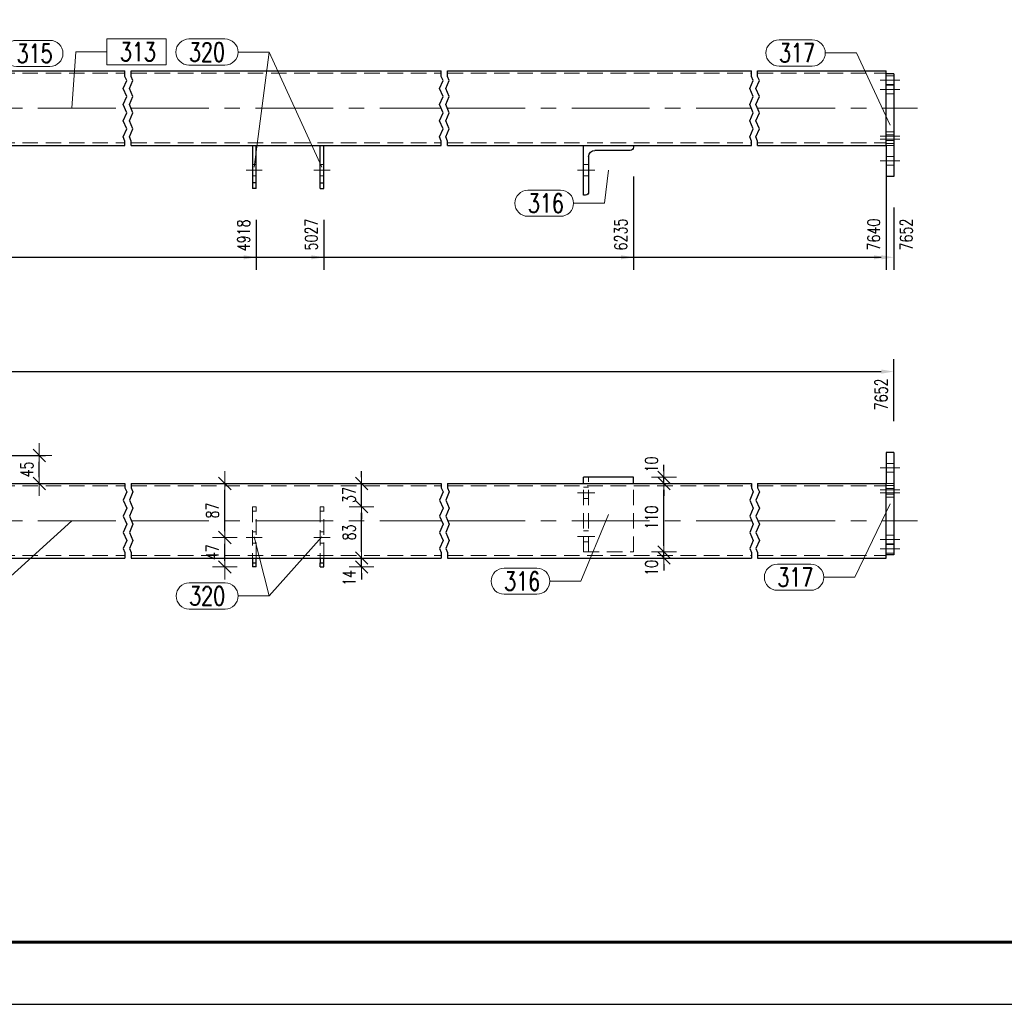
# Model space of a CAD drawing. Header units: millimetres. Extents: x -122 to 731, y 8645 to 9314.
# Tile 10 of 40: x 148 to 307, y 8645 to 8803. Entities that reach past the tile are written whole.
import ezdxf

# ---------------------------------------------------------------- set-up
doc = ezdxf.new("R2010")
doc.units = ezdxf.units.MM
doc.header["$LTSCALE"] = 10
doc.linetypes.add('HIDDEN', pattern=[0.375, 0.25, -0.125])
doc.linetypes.add('MITTE', pattern=[2, 1.25, -0.25, 0.25, -0.25])
doc.layers.get('Defpoints').update_dxf_attribs({"color": 1})
doc.layers.add('_FORMATKA', color=8, linetype='Continuous', plot=False)
for name, color, linetype, lineweight in [('_RAMKA', 7, 'Continuous', 35), ('PS_DIM', 4, 'Continuous', 13), ('PS_Hidden', 2, 'HIDDEN', 9), ('PS_Mid', 5, 'MITTE', 15), ('PS_Pos', 1, 'Continuous', 15), ('PS_Shape', 161, 'Continuous', 30), ('PS_SOLID', 7, 'Continuous', 30)]:
    doc.layers.add(name, color=color, linetype=linetype, lineweight=lineweight)
doc.styles.add('simplex', font='simplex.shx', dxfattribs={"width": 0.75})
doc.dimstyles.new('1_10_GŁ_DS1-LS10', dxfattribs={"dimtxt": 2, "dimasz": 2, "dimexe": 2, "dimexo": 5, "dimgap": 1, "dimtad": 1, "dimjust": 4, "dimdec": 0, "dimlfac": 10, "dimtxsty": 'simplex', "dimblk1": 'NONE', "dimsah": 1, "dimcen": 2, "dimclrd": 256, "dimclre": 256, "dimclrt": 3, "dimadec": 1, "dimazin": 0, "dimtfac": 1, "dimtdec": 0, "dimtmove": 2, "dimatfit": 3, "dimfxl": 1, "dimarcsym": 0})
doc.dimstyles.new('1_10_PRZ', dxfattribs={"dimtxt": 2, "dimasz": 1, "dimexe": 2, "dimexo": 5, "dimgap": 1, "dimtad": 1, "dimdec": 0, "dimlfac": 10, "dimtxsty": 'simplex', "dimblk": 'dimznak', "dimcen": 2, "dimse1": 1, "dimse2": 1, "dimclrt": 3, "dimadec": 1, "dimazin": 0, "dimtfac": 1, "dimtdec": 0, "dimtix": 1, "dimtmove": 2, "dimatfit": 3, "dimldrblk": 'dim-grot', "dimfxl": 1, "dimarcsym": 0})
doc.dimstyles.new('1_10_SC', dxfattribs={"dimtxt": 2, "dimasz": 1, "dimexe": 1, "dimexo": 1, "dimgap": 1, "dimtad": 1, "dimdec": 0, "dimlfac": 10, "dimtxsty": 'simplex', "dimblk": 'dimznak', "dimcen": 2, "dimclrd": 256, "dimclre": 256, "dimclrt": 3, "dimadec": 1, "dimazin": 0, "dimtfac": 1, "dimtdec": 0, "dimtix": 1, "dimtmove": 2, "dimatfit": 3, "dimldrblk": 'dim-grot', "dimfxl": 1, "dimarcsym": 0})

# ---------------------------------------------------------------- blocks, each defined once
blk = doc.blocks.new('*D246')
at = {"layer": 'Defpoints', "color": 0, "transparency": 16777216}
for p in [(25.45, 8782.9), (186.2, 8775.94), (186.2, 8764.9)]:
    blk.add_point(p, dxfattribs=at)
at = {"layer": 'PS_DIM', "lineweight": -2, "transparency": 16777216}
for p, q in [((25.45, 8777.9), (25.45, 8762.9)), ((186.2, 8770.94), (186.2, 8762.9)), ((25.45, 8764.9), (184.2, 8764.9))]:
    blk.add_line(p, q, dxfattribs=at)
at = {"layer": 'PS_DIM', "transparency": 16777216}
blk.add_solid([(184.2, 8765.23), (184.2, 8764.56), (186.2, 8764.9)], dxfattribs=at)
at = {"layer": 'PS_DIM', "color": 3, "transparency": 16777216, "insert": (184.18, 8768.42), "char_height": 2, "attachment_point": 5, "rotation": 90, "style": 'simplex'}
blk.add_mtext('4918', dxfattribs=at)
blk = doc.blocks.new('_None')
blk = doc.blocks.new('*D247')
at = {"layer": 'Defpoints', "color": 0, "transparency": 16777216}
for p in [(25.45, 8782.9), (197.1, 8775.94), (197.1, 8764.9)]:
    blk.add_point(p, dxfattribs=at)
at = {"layer": 'PS_DIM', "lineweight": -2, "transparency": 16777216}
for p, q in [((25.45, 8777.9), (25.45, 8762.9)), ((197.1, 8770.94), (197.1, 8762.9)), ((25.45, 8764.9), (195.1, 8764.9))]:
    blk.add_line(p, q, dxfattribs=at)
at = {"layer": 'PS_DIM', "transparency": 16777216}
blk.add_solid([(195.1, 8765.23), (195.1, 8764.56), (197.1, 8764.9)], dxfattribs=at)
at = {"layer": 'PS_DIM', "color": 3, "transparency": 16777216, "insert": (195.08, 8768.56), "char_height": 2, "attachment_point": 5, "rotation": 90, "style": 'simplex'}
blk.add_mtext('5027', dxfattribs=at)
blk = doc.blocks.new('*D248')
at = {"layer": 'Defpoints', "color": 0, "transparency": 16777216}
for p in [(25.45, 8782.9), (246.91, 8782.9), (246.91, 8764.9)]:
    blk.add_point(p, dxfattribs=at)
at = {"layer": 'PS_DIM', "lineweight": -2, "transparency": 16777216}
for p, q in [((25.45, 8777.9), (25.45, 8762.9)), ((246.91, 8777.9), (246.91, 8762.9)), ((25.45, 8764.9), (244.91, 8764.9))]:
    blk.add_line(p, q, dxfattribs=at)
at = {"layer": 'PS_DIM', "transparency": 16777216}
blk.add_solid([(244.91, 8765.23), (244.91, 8764.56), (246.91, 8764.9)], dxfattribs=at)
at = {"layer": 'PS_DIM', "color": 3, "transparency": 16777216, "insert": (244.89, 8768.56), "char_height": 2, "attachment_point": 5, "rotation": 90, "style": 'simplex'}
blk.add_mtext('6235', dxfattribs=at)
blk = doc.blocks.new('*D249')
at = {"layer": 'Defpoints', "color": 0, "transparency": 16777216}
for p in [(25.45, 8782.9), (287.61, 8782.9), (287.61, 8764.9)]:
    blk.add_point(p, dxfattribs=at)
at = {"layer": 'PS_DIM', "lineweight": -2, "transparency": 16777216}
for p, q in [((25.45, 8777.9), (25.45, 8762.9)), ((287.61, 8777.9), (287.61, 8762.9)), ((25.45, 8764.9), (285.61, 8764.9))]:
    blk.add_line(p, q, dxfattribs=at)
at = {"layer": 'PS_DIM', "transparency": 16777216}
blk.add_solid([(285.61, 8765.23), (285.61, 8764.56), (287.61, 8764.9)], dxfattribs=at)
at = {"layer": 'PS_DIM', "color": 3, "transparency": 16777216, "insert": (285.59, 8768.56), "char_height": 2, "attachment_point": 5, "rotation": 90, "style": 'simplex'}
blk.add_mtext('7640', dxfattribs=at)
blk = doc.blocks.new('*D250')
at = {"layer": 'Defpoints', "color": 0, "transparency": 16777216}
for p in [(25.45, 8782.9), (288.81, 8777.9), (288.81, 8764.9)]:
    blk.add_point(p, dxfattribs=at)
at = {"layer": 'PS_DIM', "lineweight": -2, "transparency": 16777216}
for p, q in [((25.45, 8777.9), (25.45, 8762.9)), ((288.81, 8772.9), (288.81, 8762.9)), ((25.45, 8764.9), (286.81, 8764.9))]:
    blk.add_line(p, q, dxfattribs=at)
at = {"layer": 'PS_DIM', "transparency": 16777216}
blk.add_solid([(286.81, 8765.23), (286.81, 8764.56), (288.81, 8764.9)], dxfattribs=at)
at = {"layer": 'PS_DIM', "color": 3, "transparency": 16777216, "insert": (290.83, 8768.56), "char_height": 2, "attachment_point": 5, "rotation": 90, "style": 'simplex'}
blk.add_mtext('7652', dxfattribs=at)
blk = doc.blocks.new('*D260')
at = {"layer": 'Defpoints', "color": 0, "transparency": 16777216}
for p in [(288.81, 8746.52), (288.81, 8733.52), (25.45, 8716.52)]:
    blk.add_point(p, dxfattribs=at)
at = {"layer": 'PS_DIM', "lineweight": -2, "transparency": 16777216}
for p, q in [((25.45, 8721.52), (25.45, 8748.52)), ((288.81, 8738.52), (288.81, 8748.52)), ((25.45, 8746.52), (286.81, 8746.52))]:
    blk.add_line(p, q, dxfattribs=at)
at = {"layer": 'PS_DIM', "transparency": 16777216}
blk.add_solid([(286.81, 8746.85), (286.81, 8746.18), (288.81, 8746.52)], dxfattribs=at)
at = {"layer": 'PS_DIM', "color": 3, "transparency": 16777216, "insert": (286.79, 8742.85), "char_height": 2, "attachment_point": 5, "rotation": 90, "style": 'simplex'}
blk.add_mtext('7652', dxfattribs=at)
blk = doc.blocks.new('dimznak')
at = {"color": 0}
for points in [[(0, 2), (0, -2)], [(-2, 0), (2, 0)]]:
    blk.add_lwpolyline(points, dxfattribs=at)
at = {"color": 2}
blk.add_lwpolyline([(1, 1), (-1, -1)], dxfattribs=at)
blk = doc.blocks.new('*D261')
at = {"layer": 'Defpoints', "color": 0, "transparency": 16777216}
for p in [(143.1, 8733.02), (151.31, 8733.02), (146.74, 8728.52)]:
    blk.add_point(p, dxfattribs=at)
at = {"layer": 'PS_DIM', "lineweight": -2, "transparency": 16777216}
for p, q in [((144.1, 8733.02), (152.31, 8733.02)), ((151.31, 8729.52), (151.31, 8732.02)), ((147.74, 8728.52), (152.31, 8728.52))]:
    blk.add_line(p, q, dxfattribs=at)
for p, rotation in [((151.31, 8733.02), 90), ((151.31, 8728.52), 270)]:
    blk.add_blockref('dimznak', p, dxfattribs=dict(at, rotation=rotation))
at = {"layer": 'PS_DIM', "color": 3, "transparency": 16777216, "insert": (149.31, 8730.77), "char_height": 2, "attachment_point": 5, "rotation": 90, "style": 'simplex'}
blk.add_mtext('45', dxfattribs=at)
blk = doc.blocks.new('dim-grot')
blk.add_hatch(color=256).paths.add_polyline_path([(0, 0), (-2, 0.5), (-2, -0.5)])
blk.add_lwpolyline([(0, 0), (-2, 0.5), (-2, -0.5), (0, 0)])
blk = doc.blocks.new('*D265')
at = {"layer": 'Defpoints', "color": 0, "transparency": 16777216}
for p in [(246.91, 8717.52), (249.41, 8716.52), (251.83, 8717.52)]:
    blk.add_point(p, dxfattribs=at)
at = {"layer": 'PS_DIM', "color": 0, "lineweight": -2, "transparency": 16777216}
for p, q in [((251.83, 8718.52), (251.83, 8719.52)), ((251.83, 8716.52), (251.83, 8717.52)), ((251.83, 8715.52), (251.83, 8714.52))]:
    blk.add_line(p, q, dxfattribs=at)
for p, rotation in [((251.83, 8717.52), 270), ((251.83, 8716.52), 90)]:
    blk.add_blockref('dimznak', p, dxfattribs=dict(at, rotation=rotation))
at = {"layer": 'PS_DIM', "color": 3, "transparency": 16777216, "insert": (249.83, 8714.94), "char_height": 2, "attachment_point": 5, "rotation": 90, "style": 'simplex'}
blk.add_mtext('10', dxfattribs=at)
blk = doc.blocks.new('*D266')
at = {"layer": 'Defpoints', "color": 0, "transparency": 16777216}
for p in [(248.25, 8728.52), (251.83, 8728.52), (246.91, 8717.52)]:
    blk.add_point(p, dxfattribs=at)
at = {"layer": 'PS_DIM', "color": 0, "lineweight": -2, "transparency": 16777216}
blk.add_line((251.83, 8718.52), (251.83, 8727.52), dxfattribs=at)
for p, rotation in [((251.83, 8728.52), 90), ((251.83, 8717.52), 270)]:
    blk.add_blockref('dimznak', p, dxfattribs=dict(at, rotation=rotation))
at = {"layer": 'PS_DIM', "color": 3, "transparency": 16777216, "insert": (249.83, 8723.02), "char_height": 2, "attachment_point": 5, "rotation": 90, "style": 'simplex'}
blk.add_mtext('110', dxfattribs=at)
blk = doc.blocks.new('*D267')
at = {"layer": 'Defpoints', "color": 0, "transparency": 16777216}
for p in [(246.91, 8729.52), (251.83, 8729.52), (248.25, 8728.52)]:
    blk.add_point(p, dxfattribs=at)
at = {"layer": 'PS_DIM', "color": 0, "lineweight": -2, "transparency": 16777216}
for p, q in [((251.83, 8730.52), (251.83, 8731.52)), ((251.83, 8728.52), (251.83, 8729.52)), ((251.83, 8727.52), (251.83, 8726.52))]:
    blk.add_line(p, q, dxfattribs=at)
for p, rotation in [((251.83, 8729.52), 270), ((251.83, 8728.52), 90)]:
    blk.add_blockref('dimznak', p, dxfattribs=dict(at, rotation=rotation))
at = {"layer": 'PS_DIM', "color": 3, "transparency": 16777216, "insert": (249.83, 8731.58), "char_height": 2, "attachment_point": 5, "rotation": 90, "style": 'simplex'}
blk.add_mtext('10', dxfattribs=at)
blk = doc.blocks.new('*D268')
at = {"layer": 'Defpoints', "color": 0, "transparency": 16777216}
for p in [(197.1, 8716.52), (203.17, 8716.52), (197.1, 8715.1)]:
    blk.add_point(p, dxfattribs=at)
at = {"layer": 'PS_DIM', "color": 0, "lineweight": -2, "transparency": 16777216}
for p, q in [((203.17, 8717.52), (203.17, 8718.52)), ((203.17, 8715.1), (203.17, 8716.52)), ((203.17, 8714.1), (203.17, 8713.1))]:
    blk.add_line(p, q, dxfattribs=at)
for p, rotation in [((203.17, 8716.52), 270), ((203.17, 8715.1), 90)]:
    blk.add_blockref('dimznak', p, dxfattribs=dict(at, rotation=rotation))
at = {"layer": 'PS_DIM', "color": 3, "transparency": 16777216, "insert": (201.17, 8713.33), "char_height": 2, "attachment_point": 5, "rotation": 90, "style": 'simplex'}
blk.add_mtext('14', dxfattribs=at)
blk = doc.blocks.new('*D269')
at = {"layer": 'Defpoints', "color": 0, "transparency": 16777216}
for p in [(197.1, 8724.79), (203.17, 8724.79), (197.1, 8716.52)]:
    blk.add_point(p, dxfattribs=at)
at = {"layer": 'PS_DIM', "color": 0, "lineweight": -2, "transparency": 16777216}
blk.add_line((203.17, 8717.52), (203.17, 8723.79), dxfattribs=at)
for p, rotation in [((203.17, 8724.79), 90), ((203.17, 8716.52), 270)]:
    blk.add_blockref('dimznak', p, dxfattribs=dict(at, rotation=rotation))
at = {"layer": 'PS_DIM', "color": 3, "transparency": 16777216, "insert": (201.17, 8720.65), "char_height": 2, "attachment_point": 5, "rotation": 90, "style": 'simplex'}
blk.add_mtext('83', dxfattribs=at)
blk = doc.blocks.new('*D270')
at = {"layer": 'Defpoints', "color": 0, "transparency": 16777216}
for p in [(200.49, 8728.52), (203.17, 8728.52), (197.1, 8724.79)]:
    blk.add_point(p, dxfattribs=at)
at = {"layer": 'PS_DIM', "color": 0, "lineweight": -2, "transparency": 16777216}
for p, q in [((203.17, 8729.52), (203.17, 8730.52)), ((203.17, 8724.79), (203.17, 8728.52)), ((203.17, 8723.79), (203.17, 8722.79))]:
    blk.add_line(p, q, dxfattribs=at)
for p, rotation in [((203.17, 8728.52), 270), ((203.17, 8724.79), 90)]:
    blk.add_blockref('dimznak', p, dxfattribs=dict(at, rotation=rotation))
at = {"layer": 'PS_DIM', "color": 3, "transparency": 16777216, "insert": (201.17, 8726.65), "char_height": 2, "attachment_point": 5, "rotation": 90, "style": 'simplex'}
blk.add_mtext('37', dxfattribs=at)
blk = doc.blocks.new('*D271')
at = {"layer": 'Defpoints', "color": 0, "transparency": 16777216}
for p in [(181.17, 8719.84), (184.6, 8719.84), (185.6, 8715.1)]:
    blk.add_point(p, dxfattribs=at)
at = {"layer": 'PS_DIM', "color": 0, "lineweight": -2, "transparency": 16777216}
blk.add_line((181.17, 8716.1), (181.17, 8718.84), dxfattribs=at)
for p, rotation in [((181.17, 8719.84), 90), ((181.17, 8715.1), 270)]:
    blk.add_blockref('dimznak', p, dxfattribs=dict(at, rotation=rotation))
at = {"layer": 'PS_DIM', "color": 3, "transparency": 16777216, "insert": (179.17, 8717.47), "char_height": 2, "attachment_point": 5, "rotation": 90, "style": 'simplex'}
blk.add_mtext('47', dxfattribs=at)
blk = doc.blocks.new('*D272')
at = {"layer": 'Defpoints', "color": 0, "transparency": 16777216}
for p in [(181.17, 8728.52), (181.79, 8728.52), (184.6, 8719.84)]:
    blk.add_point(p, dxfattribs=at)
at = {"layer": 'PS_DIM', "color": 0, "lineweight": -2, "transparency": 16777216}
blk.add_line((181.17, 8720.84), (181.17, 8727.52), dxfattribs=at)
for p, rotation in [((181.17, 8728.52), 90), ((181.17, 8719.84), 270)]:
    blk.add_blockref('dimznak', p, dxfattribs=dict(at, rotation=rotation))
at = {"layer": 'PS_DIM', "color": 3, "transparency": 16777216, "insert": (179.17, 8724.18), "char_height": 2, "attachment_point": 5, "rotation": 90, "style": 'simplex'}
blk.add_mtext('87', dxfattribs=at)
blk = doc.blocks.new('*U19')
at = {"layer": '_FORMATKA', "lineweight": -3}
blk.add_lwpolyline([(-841, 0), (0, 0), (0, 594), (-841, 594)], close=True, dxfattribs=at)
at = {"layer": '_RAMKA', "lineweight": -3, "const_width": 0.5}
blk.add_lwpolyline([(-811, 10), (-10, 10), (-10, 584), (-811, 584)], close=True, dxfattribs=at)
blk = doc.blocks.new('*X440')
at = {"color": 1}
for p, q in [((165.1, 8794), (165.1, 8794.9)), ((165.38, 8793.35), (165.1, 8794)), ((166.1, 8794), (166.1, 8794.9)), ((166.38, 8793.35), (166.1, 8794)), ((216, 8794), (216, 8794.9)), ((216.28, 8793.35), (216, 8794)), ((217, 8794), (217, 8794.9)), ((217.28, 8793.35), (217, 8794)), ((265.91, 8794), (265.91, 8794.9)), ((266.19, 8793.35), (265.91, 8794)), ((266.91, 8794), (266.91, 8794.9)), ((267.19, 8793.35), (266.91, 8794)), ((164.83, 8792.05), (165.38, 8793.35)), ((165.83, 8792.05), (166.38, 8793.35)), ((215.73, 8792.05), (216.28, 8793.35)), ((216.73, 8792.05), (217.28, 8793.35)), ((265.64, 8792.05), (266.19, 8793.35)), ((266.64, 8792.05), (267.19, 8793.35)), ((165.38, 8790.75), (164.83, 8792.05)), ((166.38, 8790.75), (165.83, 8792.05)), ((216.28, 8790.75), (215.73, 8792.05)), ((217.28, 8790.75), (216.73, 8792.05)), ((266.19, 8790.75), (265.64, 8792.05)), ((267.19, 8790.75), (266.64, 8792.05)), ((164.83, 8789.45), (165.38, 8790.75)), ((165.38, 8788.15), (164.83, 8789.45)), ((165.83, 8789.45), (166.38, 8790.75)), ((166.38, 8788.15), (165.83, 8789.45)), ((215.73, 8789.45), (216.28, 8790.75)), ((216.28, 8788.15), (215.73, 8789.45)), ((216.73, 8789.45), (217.28, 8790.75)), ((217.28, 8788.15), (216.73, 8789.45)), ((265.64, 8789.45), (266.19, 8790.75)), ((266.19, 8788.15), (265.64, 8789.45)), ((266.64, 8789.45), (267.19, 8790.75)), ((267.19, 8788.15), (266.64, 8789.45)), ((164.83, 8786.85), (165.38, 8788.15)), ((165.83, 8786.85), (166.38, 8788.15)), ((215.73, 8786.85), (216.28, 8788.15)), ((216.73, 8786.85), (217.28, 8788.15)), ((265.64, 8786.85), (266.19, 8788.15)), ((266.64, 8786.85), (267.19, 8788.15)), ((165.38, 8785.55), (164.83, 8786.85)), ((166.38, 8785.55), (165.83, 8786.85)), ((216.28, 8785.55), (215.73, 8786.85)), ((217.28, 8785.55), (216.73, 8786.85)), ((266.19, 8785.55), (265.64, 8786.85)), ((267.19, 8785.55), (266.64, 8786.85)), ((164.83, 8784.25), (165.38, 8785.55)), ((165.83, 8784.25), (166.38, 8785.55)), ((215.73, 8784.25), (216.28, 8785.55)), ((216.73, 8784.25), (217.28, 8785.55)), ((265.64, 8784.25), (266.19, 8785.55)), ((266.64, 8784.25), (267.19, 8785.55)), ((165.1, 8783.6), (164.83, 8784.25)), ((165.1, 8782.9), (165.1, 8783.6)), ((166.1, 8783.6), (165.83, 8784.25)), ((166.1, 8782.9), (166.1, 8783.6)), ((216, 8783.6), (215.73, 8784.25)), ((216, 8782.9), (216, 8783.6)), ((217, 8783.6), (216.73, 8784.25)), ((217, 8782.9), (217, 8783.6)), ((265.91, 8783.6), (265.64, 8784.25)), ((265.91, 8782.9), (265.91, 8783.6)), ((266.91, 8783.6), (266.64, 8784.25)), ((266.91, 8782.9), (266.91, 8783.6))]:
    blk.add_line(p, q, dxfattribs=at)
at = {"layer": 'PS_Hidden', "color": 2, "linetype": 'HIDDEN'}
for p, q in [((111.1, 8794.5), (165.1, 8794.5)), ((166.1, 8794.5), (216, 8794.5)), ((217, 8794.5), (265.91, 8794.5)), ((266.91, 8794.5), (287.61, 8794.5)), ((287.61, 8794.1), (288.81, 8794.1)), ((287.61, 8792.7), (288.81, 8792.7)), ((288.81, 8792.6), (287.61, 8792.6)), ((288.81, 8791.2), (287.61, 8791.2)), ((287.61, 8785.1), (288.81, 8785.1)), ((288.81, 8784.6), (287.61, 8784.6)), ((111.1, 8783.3), (165.1, 8783.3)), ((166.1, 8783.3), (216, 8783.3)), ((217, 8783.3), (265.91, 8783.3)), ((266.91, 8783.3), (287.61, 8783.3)), ((287.61, 8783.7), (288.81, 8783.7)), ((288.81, 8783.2), (287.61, 8783.2)), ((288.81, 8782.9), (287.61, 8782.9)), ((186.2, 8779.8), (185.6, 8779.8)), ((196.5, 8779.8), (197.1, 8779.8)), ((239.71, 8779.8), (238.91, 8779.8)), ((288.81, 8781.1), (287.61, 8781.1)), ((288.81, 8779.7), (287.61, 8779.7)), ((186.2, 8778), (185.6, 8778)), ((196.5, 8778), (197.1, 8778)), ((239.71, 8778), (238.91, 8778))]:
    blk.add_line(p, q, dxfattribs=at)
at = {"layer": 'PS_Mid', "color": 5, "linetype": 'MITTE'}
for p, q in [((289.81, 8793.4), (286.61, 8793.4)), ((289.81, 8793.4), (286.61, 8793.4)), ((286.61, 8791.9), (289.81, 8791.9)), ((111.1, 8788.9), (165.1, 8788.9)), ((166.1, 8788.9), (216, 8788.9)), ((217, 8788.9), (265.91, 8788.9)), ((266.91, 8788.9), (292.61, 8788.9)), ((289.81, 8784.4), (286.61, 8784.4)), ((289.81, 8784.4), (286.61, 8784.4)), ((286.61, 8783.9), (289.81, 8783.9)), ((286.61, 8780.4), (289.81, 8780.4)), ((286.61, 8780.4), (289.81, 8780.4)), ((184.6, 8778.9), (187.2, 8778.9)), ((198.1, 8778.9), (195.5, 8778.9)), ((237.91, 8778.9), (240.71, 8778.9)), ((237.91, 8778.9), (240.71, 8778.9))]:
    blk.add_line(p, q, dxfattribs=at)
at = {"layer": 'PS_SOLID', "color": 7, "linetype": 'Continuous'}
for p, q in [((111.1, 8794.9), (165.1, 8794.9)), ((166.1, 8794.9), (216, 8794.9)), ((217, 8794.9), (265.91, 8794.9)), ((266.91, 8794.9), (287.61, 8794.9)), ((287.61, 8782.9), (287.61, 8794.9)), ((288.81, 8794.4), (287.61, 8794.4)), ((288.81, 8794.4), (288.81, 8777.9)), ((111.1, 8782.9), (165.1, 8782.9)), ((166.1, 8782.9), (185.6, 8782.9)), ((185.6, 8782.9), (185.6, 8776.89)), ((185.6, 8782.9), (186.2, 8782.9)), ((186.2, 8776.89), (186.2, 8782.9)), ((186.2, 8782.9), (196.5, 8782.9)), ((196.5, 8776.89), (196.5, 8782.9)), ((196.5, 8782.9), (197.1, 8782.9)), ((197.1, 8776.89), (197.1, 8782.9)), ((197.1, 8782.9), (216, 8782.9)), ((217, 8782.9), (265.91, 8782.9)), ((238.91, 8774.9), (238.91, 8782.9)), ((246.91, 8782.9), (246.91, 8782.6)), ((266.91, 8782.9), (287.61, 8782.9)), ((287.61, 8782.9), (287.61, 8777.9)), ((246.41, 8782.1), (240.71, 8782.1)), ((239.71, 8781.1), (239.71, 8775.4)), ((185.6, 8776.89), (185.6, 8775.94)), ((186.2, 8776.89), (185.6, 8776.89)), ((186.2, 8775.94), (186.2, 8776.89)), ((196.5, 8776.89), (197.1, 8776.89)), ((196.5, 8775.94), (196.5, 8776.89)), ((197.1, 8775.94), (197.1, 8776.89)), ((288.81, 8777.9), (287.61, 8777.9)), ((186.2, 8775.94), (185.6, 8775.94)), ((196.5, 8775.94), (197.1, 8775.94)), ((239.21, 8774.9), (238.91, 8774.9))]:
    blk.add_line(p, q, dxfattribs=at)
at = {"layer": 'PS_SOLID', "extrusion": (0, 0, -1)}
for centre, radius, start, end in [((-240.71, 8781.1), 1, 0, 90), ((-246.41, 8782.6), 0.5, 180, 270), ((-239.21, 8775.4), 0.5, 180, 270)]:
    blk.add_arc(centre, radius, start, end, dxfattribs=at)
blk = doc.blocks.new('*X441')
at = {"color": 1}
for p, q in [((171.74, 8800.06), (162.18, 8800.06)), ((162.18, 8800.06), (162.18, 8795.86)), ((171.74, 8795.86), (171.74, 8800.06)), ((156.53, 8788.9), (157.18, 8797.96)), ((157.18, 8797.96), (162.18, 8797.96)), ((162.18, 8795.86), (171.74, 8795.86))]:
    blk.add_line(p, q, dxfattribs=at)
at = {"color": 2, "style": 'simplex', "width": 0.75}
blk.add_text('313', height=3, dxfattribs=at).set_placement((164.28, 8796.46))
blk = doc.blocks.new('*X442')
at = {"color": 1}
for p, q in [((175.4, 8800.01), (181.19, 8800.01)), ((183.29, 8797.91), (188.29, 8797.91)), ((185.9, 8779.42), (188.29, 8797.91)), ((175.4, 8795.81), (181.19, 8795.81))]:
    blk.add_line(p, q, dxfattribs=at)
for centre, start, end in [((175.4, 8797.91), 90, 270), ((181.19, 8797.91), 270, 90)]:
    blk.add_arc(centre, 2.1, start, end, dxfattribs=at)
at = {"color": 2, "style": 'simplex', "width": 0.75}
blk.add_text('320', height=3, dxfattribs=at).set_placement((175.4, 8796.41))
blk = doc.blocks.new('*X443')
at = {"color": 1}
for p, q in [((175.4, 8800.01), (181.19, 8800.01)), ((183.29, 8797.91), (188.29, 8797.91)), ((196.8, 8779.42), (188.29, 8797.91)), ((175.4, 8795.81), (181.19, 8795.81))]:
    blk.add_line(p, q, dxfattribs=at)
for centre, start, end in [((175.4, 8797.91), 90, 270), ((181.19, 8797.91), 270, 90)]:
    blk.add_arc(centre, 2.1, start, end, dxfattribs=at)
at = {"color": 2, "style": 'simplex', "width": 0.75}
blk.add_text('320', height=3, dxfattribs=at).set_placement((175.4, 8796.41))
blk = doc.blocks.new('*X444')
at = {"color": 1}
for p, q in [((147.66, 8799.79), (153.02, 8799.79)), ((138.1, 8789.31), (140.56, 8797.69)), ((140.56, 8797.69), (145.56, 8797.69)), ((147.66, 8795.59), (153.02, 8795.59))]:
    blk.add_line(p, q, dxfattribs=at)
for centre, start, end in [((147.66, 8797.69), 90, 270), ((153.02, 8797.69), 270, 90)]:
    blk.add_arc(centre, 2.1, start, end, dxfattribs=at)
at = {"color": 2, "style": 'simplex', "width": 0.75}
blk.add_text('315', height=3, dxfattribs=at).set_placement((147.66, 8796.19))
blk = doc.blocks.new('*X449')
at = {"color": 1}
for p, q in [((242.91, 8778.9), (242.29, 8773.59)), ((229.94, 8775.69), (235.19, 8775.69)), ((237.29, 8773.59), (242.29, 8773.59)), ((229.94, 8771.49), (235.19, 8771.49))]:
    blk.add_line(p, q, dxfattribs=at)
for centre, start, end in [((229.94, 8773.59), 90, 270), ((235.19, 8773.59), 270, 90)]:
    blk.add_arc(centre, 2.1, start, end, dxfattribs=at)
at = {"color": 2, "style": 'simplex', "width": 0.75}
blk.add_text('316', height=3, dxfattribs=at).set_placement((229.94, 8772.09))
blk = doc.blocks.new('*X450')
at = {"color": 1}
for p, q in [((270.35, 8799.86), (275.7, 8799.86)), ((277.8, 8797.76), (282.8, 8797.76)), ((288.21, 8786.15), (282.8, 8797.76)), ((270.35, 8795.66), (275.7, 8795.66))]:
    blk.add_line(p, q, dxfattribs=at)
for centre, start, end in [((270.35, 8797.76), 90, 270), ((275.7, 8797.76), 270, 90)]:
    blk.add_arc(centre, 2.1, start, end, dxfattribs=at)
at = {"color": 2, "style": 'simplex', "width": 0.75}
blk.add_text('317', height=3, dxfattribs=at).set_placement((270.35, 8796.26))
blk = doc.blocks.new('*X452')
at = {"color": 1}
for p, q in [((165.1, 8728.52), (165.1, 8727.81)), ((165.1, 8727.81), (165.38, 8727.16)), ((166.1, 8728.52), (166.1, 8727.81)), ((166.1, 8727.81), (166.38, 8727.16)), ((216, 8728.52), (216, 8727.81)), ((216, 8727.81), (216.28, 8727.16)), ((217, 8728.52), (217, 8727.81)), ((217, 8727.81), (217.28, 8727.16)), ((265.91, 8728.52), (265.91, 8727.81)), ((265.91, 8727.81), (266.19, 8727.16)), ((266.91, 8728.52), (266.91, 8727.81)), ((266.91, 8727.81), (267.19, 8727.16)), ((165.38, 8727.16), (164.83, 8725.86)), ((164.83, 8725.86), (165.38, 8724.56)), ((166.38, 8727.16), (165.83, 8725.86)), ((165.83, 8725.86), (166.38, 8724.56)), ((216.28, 8727.16), (215.73, 8725.86)), ((215.73, 8725.86), (216.28, 8724.56)), ((217.28, 8727.16), (216.73, 8725.86)), ((216.73, 8725.86), (217.28, 8724.56)), ((266.19, 8727.16), (265.64, 8725.86)), ((265.64, 8725.86), (266.19, 8724.56)), ((267.19, 8727.16), (266.64, 8725.86)), ((266.64, 8725.86), (267.19, 8724.56)), ((165.38, 8724.56), (164.83, 8723.26)), ((166.38, 8724.56), (165.83, 8723.26)), ((216.28, 8724.56), (215.73, 8723.26)), ((217.28, 8724.56), (216.73, 8723.26)), ((266.19, 8724.56), (265.64, 8723.26)), ((267.19, 8724.56), (266.64, 8723.26)), ((164.83, 8723.26), (165.38, 8721.96)), ((165.83, 8723.26), (166.38, 8721.96)), ((215.73, 8723.26), (216.28, 8721.96)), ((216.73, 8723.26), (217.28, 8721.96)), ((265.64, 8723.26), (266.19, 8721.96)), ((266.64, 8723.26), (267.19, 8721.96)), ((165.38, 8721.96), (164.83, 8720.66)), ((166.38, 8721.96), (165.83, 8720.66)), ((216.28, 8721.96), (215.73, 8720.66)), ((217.28, 8721.96), (216.73, 8720.66)), ((266.19, 8721.96), (265.64, 8720.66)), ((267.19, 8721.96), (266.64, 8720.66)), ((164.83, 8720.66), (165.38, 8719.36)), ((165.83, 8720.66), (166.38, 8719.36)), ((215.73, 8720.66), (216.28, 8719.36)), ((216.73, 8720.66), (217.28, 8719.36)), ((265.64, 8720.66), (266.19, 8719.36)), ((266.64, 8720.66), (267.19, 8719.36)), ((165.38, 8719.36), (164.83, 8718.06)), ((164.83, 8718.06), (165.1, 8717.41)), ((166.38, 8719.36), (165.83, 8718.06)), ((165.83, 8718.06), (166.1, 8717.41)), ((216.28, 8719.36), (215.73, 8718.06)), ((215.73, 8718.06), (216, 8717.41)), ((217.28, 8719.36), (216.73, 8718.06)), ((216.73, 8718.06), (217, 8717.41)), ((266.19, 8719.36), (265.64, 8718.06)), ((265.64, 8718.06), (265.91, 8717.41)), ((267.19, 8719.36), (266.64, 8718.06)), ((266.64, 8718.06), (266.91, 8717.41)), ((165.1, 8717.41), (165.1, 8716.52)), ((166.1, 8717.41), (166.1, 8716.52)), ((216, 8717.41), (216, 8716.52)), ((217, 8717.41), (217, 8716.52)), ((265.91, 8717.41), (265.91, 8716.52)), ((266.91, 8717.41), (266.91, 8716.52))]:
    blk.add_line(p, q, dxfattribs=at)
at = {"layer": 'PS_Hidden', "color": 2, "linetype": 'HIDDEN'}
for p, q in [((288.81, 8731.72), (287.61, 8731.72)), ((239.71, 8717.52), (239.71, 8729.52)), ((288.81, 8730.32), (287.61, 8730.32)), ((111.1, 8728.12), (165.1, 8728.12)), ((166.1, 8728.12), (216, 8728.12)), ((217, 8728.12), (265.91, 8728.12)), ((238.91, 8717.52), (238.91, 8728.52)), ((239.71, 8727.92), (238.91, 8727.92)), ((246.91, 8717.52), (246.91, 8728.52)), ((266.91, 8728.12), (287.61, 8728.12)), ((287.61, 8728.52), (288.81, 8728.52)), ((288.81, 8728.22), (287.61, 8728.22)), ((287.61, 8727.72), (288.81, 8727.72)), ((239.71, 8726.12), (238.91, 8726.12)), ((288.81, 8726.82), (287.61, 8726.82)), ((287.61, 8726.32), (288.81, 8726.32)), ((185.6, 8724.79), (185.6, 8716.52)), ((186.2, 8724.79), (185.6, 8724.79)), ((186.2, 8716.52), (186.2, 8724.79)), ((196.5, 8724.79), (196.5, 8716.52)), ((197.1, 8724.79), (196.5, 8724.79)), ((197.1, 8716.52), (197.1, 8724.79)), ((186.2, 8724.05), (185.6, 8724.05)), ((196.5, 8724.05), (197.1, 8724.05)), ((186.2, 8720.74), (185.6, 8720.74)), ((196.5, 8720.74), (197.1, 8720.74)), ((239.71, 8720.92), (238.91, 8720.92)), ((288.81, 8720.22), (287.61, 8720.22)), ((186.2, 8718.94), (185.6, 8718.94)), ((196.5, 8718.94), (197.1, 8718.94)), ((239.71, 8719.12), (238.91, 8719.12)), ((288.81, 8718.82), (287.61, 8718.82)), ((287.61, 8718.72), (288.81, 8718.72)), ((111.1, 8716.92), (165.1, 8716.92)), ((166.1, 8716.92), (216, 8716.92)), ((217, 8716.92), (265.91, 8716.92)), ((238.91, 8717.52), (246.91, 8717.52)), ((266.91, 8716.92), (287.61, 8716.92)), ((287.61, 8717.32), (288.81, 8717.32))]:
    blk.add_line(p, q, dxfattribs=at)
at = {"layer": 'PS_Mid', "color": 5, "linetype": 'MITTE'}
for p, q in [((286.61, 8731.02), (289.81, 8731.02)), ((286.61, 8731.02), (289.81, 8731.02)), ((286.61, 8727.52), (289.81, 8727.52)), ((237.91, 8727.02), (240.71, 8727.02)), ((289.81, 8727.02), (286.61, 8727.02)), ((289.81, 8727.02), (286.61, 8727.02)), ((111.1, 8722.52), (165.1, 8722.52)), ((166.1, 8722.52), (216, 8722.52)), ((217, 8722.52), (265.91, 8722.52)), ((266.91, 8722.52), (292.61, 8722.52)), ((184.6, 8719.84), (187.2, 8719.84)), ((198.1, 8719.84), (195.5, 8719.84)), ((237.91, 8720.02), (240.71, 8720.02)), ((286.61, 8719.52), (289.81, 8719.52)), ((289.81, 8718.02), (286.61, 8718.02)), ((289.81, 8718.02), (286.61, 8718.02))]:
    blk.add_line(p, q, dxfattribs=at)
at = {"layer": 'PS_SOLID', "color": 7, "linetype": 'Continuous'}
for p, q in [((287.61, 8733.52), (287.61, 8728.52)), ((288.81, 8733.52), (287.61, 8733.52)), ((288.81, 8733.52), (288.81, 8717.02)), ((246.91, 8729.52), (238.91, 8729.52)), ((238.91, 8728.52), (238.91, 8729.52)), ((246.91, 8728.52), (246.91, 8729.52)), ((111.1, 8728.52), (165.1, 8728.52)), ((166.1, 8728.52), (216, 8728.52)), ((217, 8728.52), (265.91, 8728.52)), ((266.91, 8728.52), (287.61, 8728.52)), ((287.61, 8716.52), (287.61, 8728.52)), ((111.1, 8716.52), (165.1, 8716.52)), ((166.1, 8716.52), (216, 8716.52)), ((185.6, 8716.52), (185.6, 8715.74)), ((186.2, 8715.74), (186.2, 8716.52)), ((196.5, 8716.52), (196.5, 8715.74)), ((197.1, 8715.74), (197.1, 8716.52)), ((217, 8716.52), (265.91, 8716.52)), ((266.91, 8716.52), (287.61, 8716.52)), ((288.81, 8717.02), (287.61, 8717.02)), ((185.6, 8715.74), (185.6, 8715.1)), ((185.6, 8715.74), (186.2, 8715.74)), ((186.2, 8715.1), (185.6, 8715.1)), ((186.2, 8715.1), (186.2, 8715.74)), ((196.5, 8715.1), (196.5, 8715.74)), ((196.5, 8715.74), (197.1, 8715.74)), ((196.5, 8715.1), (197.1, 8715.1)), ((197.1, 8715.1), (197.1, 8715.74))]:
    blk.add_line(p, q, dxfattribs=at)
blk = doc.blocks.new('*X453')
at = {"color": 1}
for p, q in [((156.53, 8722.52), (144.9, 8712.01)), ((139.9, 8714.11), (130.34, 8714.11)), ((130.34, 8714.11), (130.34, 8709.91)), ((139.9, 8709.91), (139.9, 8714.11)), ((139.9, 8712.01), (144.9, 8712.01)), ((130.34, 8709.91), (139.9, 8709.91))]:
    blk.add_line(p, q, dxfattribs=at)
at = {"color": 2, "style": 'simplex', "width": 0.75}
blk.add_text('313', height=3, dxfattribs=at).set_placement((132.44, 8710.51))
blk = doc.blocks.new('*X454')
at = {"color": 1}
for p, q in [((185.9, 8719.94), (188.32, 8710.43)), ((175.43, 8712.53), (181.22, 8712.53)), ((183.32, 8710.43), (188.32, 8710.43)), ((175.43, 8708.33), (181.22, 8708.33))]:
    blk.add_line(p, q, dxfattribs=at)
for centre, start, end in [((175.43, 8710.43), 90, 270), ((181.22, 8710.43), 270, 90)]:
    blk.add_arc(centre, 2.1, start, end, dxfattribs=at)
at = {"color": 2, "style": 'simplex', "width": 0.75}
blk.add_text('320', height=3, dxfattribs=at).set_placement((175.43, 8708.93))
blk = doc.blocks.new('*X455')
at = {"color": 1}
for p, q in [((196.8, 8719.94), (188.32, 8710.43)), ((175.43, 8712.53), (181.22, 8712.53)), ((183.32, 8710.43), (188.32, 8710.43)), ((175.43, 8708.33), (181.22, 8708.33))]:
    blk.add_line(p, q, dxfattribs=at)
for centre, start, end in [((175.43, 8710.43), 90, 270), ((181.22, 8710.43), 270, 90)]:
    blk.add_arc(centre, 2.1, start, end, dxfattribs=at)
at = {"color": 2, "style": 'simplex', "width": 0.75}
blk.add_text('320', height=3, dxfattribs=at).set_placement((175.43, 8708.93))
blk = doc.blocks.new('*X461')
at = {"color": 1}
for p, q in [((242.91, 8723.52), (238.47, 8712.81)), ((226.12, 8714.91), (231.37, 8714.91)), ((233.47, 8712.81), (238.47, 8712.81)), ((226.12, 8710.71), (231.37, 8710.71))]:
    blk.add_line(p, q, dxfattribs=at)
for centre, start, end in [((226.12, 8712.81), 90, 270), ((231.37, 8712.81), 270, 90)]:
    blk.add_arc(centre, 2.1, start, end, dxfattribs=at)
at = {"color": 2, "style": 'simplex', "width": 0.75}
blk.add_text('316', height=3, dxfattribs=at).set_placement((226.12, 8711.31))
blk = doc.blocks.new('*X462')
at = {"color": 1}
for p, q in [((288.21, 8725.27), (282.55, 8713.44)), ((270.09, 8715.54), (275.45, 8715.54)), ((277.55, 8713.44), (282.55, 8713.44)), ((270.09, 8711.34), (275.45, 8711.34))]:
    blk.add_line(p, q, dxfattribs=at)
for centre, start, end in [((270.09, 8713.44), 90, 270), ((275.45, 8713.44), 270, 90)]:
    blk.add_arc(centre, 2.1, start, end, dxfattribs=at)
at = {"color": 2, "style": 'simplex', "width": 0.75}
blk.add_text('317', height=3, dxfattribs=at).set_placement((270.09, 8711.94))

msp = doc.modelspace()

# ---------------------------------------------------------------- block references
at = {"layer": 'PS_DIM'}
msp.add_blockref('*U19', (724.64, 8644.76), dxfattribs=at)
at = {"layer": 'PS_Pos'}
for name in ['*X444', '*X441', '*X442', '*X443', '*X450', '*X449', '*X462', '*X461', '*X453', '*X454', '*X455']:
    msp.add_blockref(name, (0, 0), dxfattribs=at)
at = {"layer": 'PS_Shape', "color": 232}
for name in ['*X440', '*X452']:
    msp.add_blockref(name, (0, 0), dxfattribs=at)

# ---------------------------------------------------------------- dimensions: what is measured, and where the dimension line sits
at = {"layer": 'PS_DIM'}
for base, p1, p2, text, picture, middle in [((186.2, 8764.9), (25.45, 8782.9), (186.2, 8775.94), '4918', '*D246', (184.18, 8768.42)), ((197.1, 8764.9), (25.45, 8782.9), (197.1, 8775.94), '5027', '*D247', (195.08, 8768.56)), ((246.91, 8764.9), (25.45, 8782.9), (246.91, 8782.9), '6235', '*D248', (244.89, 8768.56)), ((287.61, 8764.9), (25.45, 8782.9), (287.61, 8782.9), '7640', '*D249', (285.59, 8768.56)), ((288.81, 8764.9), (25.45, 8782.9), (288.81, 8777.9), '7652', '*D250', (290.83, 8768.56)), ((288.81, 8746.52), (25.45, 8716.52), (288.81, 8733.52), '7652', '*D260', (286.79, 8742.85))]:
    dim = msp.add_linear_dim(base=base, p1=p1, p2=p2, text=text, dimstyle='1_10_GŁ_DS1-LS10', dxfattribs=at)
    dim.commit()
    dim.dimension.update_dxf_attribs({"geometry": picture, "text_midpoint": middle, "dimtype": 128, "text_rotation": 90})
for base, p1, p2, dimstyle, picture, middle in [((151.31, 8733.02), (146.74, 8728.52), (143.1, 8733.02), '1_10_SC', '*D261', (149.31, 8730.77)), ((181.17, 8728.52), (184.6, 8719.84), (181.79, 8728.52), '1_10_PRZ', '*D272', (179.17, 8724.18)), ((203.17, 8728.52), (197.1, 8724.79), (200.49, 8728.52), '1_10_PRZ', '*D270', (201.17, 8726.65)), ((251.83, 8728.52), (246.91, 8717.52), (248.25, 8728.52), '1_10_PRZ', '*D266', (249.83, 8723.02)), ((203.17, 8724.79), (197.1, 8716.52), (197.1, 8724.79), '1_10_PRZ', '*D269', (201.17, 8720.65)), ((181.17, 8719.84), (185.6, 8715.1), (184.6, 8719.84), '1_10_PRZ', '*D271', (179.17, 8717.47))]:
    dim = msp.add_linear_dim(base=base, p1=p1, p2=p2, angle=90, dimstyle=dimstyle, dxfattribs=at)
    dim.commit()
    dim.dimension.update_dxf_attribs({"geometry": picture, "text_midpoint": middle})
for base, p1, p2, picture, middle in [((251.83, 8729.52), (248.25, 8728.52), (246.91, 8729.52), '*D267', (249.83, 8731.58)), ((251.83, 8717.52), (249.41, 8716.52), (246.91, 8717.52), '*D265', (249.83, 8714.94)), ((203.17, 8716.52), (197.1, 8715.1), (197.1, 8716.52), '*D268', (201.17, 8713.33))]:
    dim = msp.add_linear_dim(base=base, p1=p1, p2=p2, angle=90, dimstyle='1_10_PRZ', dxfattribs=at)
    dim.commit()
    dim.dimension.update_dxf_attribs({"geometry": picture, "text_midpoint": middle, "dimtype": 128})

doc.saveas('drawing.dxf')
